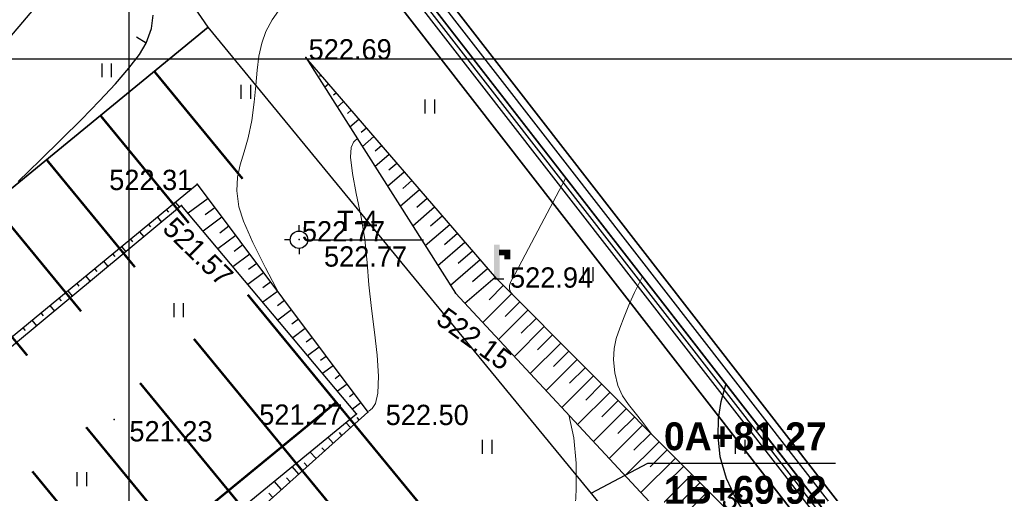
# Model space of a CAD drawing. Header units: millimetres. Extents: x 767170 to 66149698, y -983507 to 2493658.
# Tile 144 of 256: x 2454720 to 2497115, y -676377 to -655962. Entities that reach past the tile are written whole.
import ezdxf

# ---------------------------------------------------------------- set-up
doc = ezdxf.new("R2010")
doc.units = ezdxf.units.MM
doc.linetypes.add('Контура низ откосов  Штриховая 0.1-0.5 - - - - - - -', pattern=[0.6, 0.1, -0.5])
for name, color, linetype in [('(001) Сетка', 92, 'Continuous'), ('(003) Пункты', 7, 'Continuous'), ('(004) Точки рельефа', 7, 'Continuous'), ('(004a) Точки рельефа (отк.)', 7, 'Continuous'), ('(022) Возд. Линии', 7, 'Continuous'), ('(028) Гидротехн.', 7, 'Continuous'), ('(031) Горизонтали', 42, 'Continuous'), ('(035) Откосы', 7, 'Continuous'), ('(036) Растительность', 7, 'Continuous'), ('(040) Ограда', 7, 'Continuous'), ('A_STROYSETKA', 5, 'Continuous'), ('G_KOORD', 7, 'Continuous'), ('GLUXOY OG', 7, 'Continuous')]:
    doc.layers.add(name, color=color, linetype=linetype)
doc.layers.add('(032) Горизонтали утолщенные', color=32, linetype='Continuous', lineweight=30)
doc.layers.add('(042) Бергштрих', color=32, linetype='Continuous', lineweight=30)
doc.styles.add('D-431', font='txt')
doc.styles.add('FAYZXON', font='GOTHICB.TTF')
doc.styles.add('S', font='txtwr', dxfattribs={"oblique": 15})
doc.styles.get("Standard").update_dxf_attribs({"font": 'isocpeui.ttf'})
doc.linetypes.add('ОГРАДА_БЕТ', pattern='A,4,["|",Standard,S=0.8,R=0,X=0,Y=-0.8],4', length=8)
doc.linetypes.add('ОГРАДА_ГЛИН', pattern='A,4,["|",Standard,S=0.8,R=0,X=0,Y=-0.8],0.5,["|",Standard,S=0.8,R=0,X=0,Y=-0.8],3.5', length=8)
doc.linetypes.add('ОТКОСЫ_НЕУКР1', pattern='A,0.5,["|",Standard,S=-1.2,R=0,X=0,Y=1.2],1,["|",Standard,S=-0.5,R=0,X=0,Y=0.5],0.5', length=2)

# ---------------------------------------------------------------- blocks, each defined once
blk = doc.blocks.new('I04010')
for p, q in [((-0.412273, 0.007146), (-0.412273, 1.207146)), ((0.387727, 1.207146), (0.387727, 0.007146))]:
    blk.add_line(p, q)
blk = doc.blocks.new('Setka')
at = {"layer": '(001) Сетка'}
for p, q in [((0, 1.5), (0, -1.5)), ((-1.5, 0), (1.5, 0))]:
    blk.add_line(p, q, dxfattribs=at)
blk = doc.blocks.new('I03040-flat-3-flat-1')
at = {"layer": '(028) Гидротехн.'}
blk.add_line((0, 0), (0.4, 0), dxfattribs=at)
for points in [[(-0.025, -0.005), (0.225, -0.005), (-0.025, 1.475), (0.225, 1.475)], [(0.2, 1.26), (0.2, 1.01), (0.68, 1.26), (0.43, 1.01)], [(0.68, 1.26), (0.43, 1.01), (0.68, 0.845), (0.43, 0.845)]]:
    blk.add_trace(points, dxfattribs=at)
at = {"color": 4, "style": 'S', "oblique": 15}
blk.add_attdef('Z', (0.982, -0.055), '', height=1, dxfattribs=at)
blk = doc.blocks.new('I00050-flat-3-flat-1')
at = {"layer": '(003) Пункты'}
for p, q in [((0, 0.367), (0, 0.617)), ((0, -0.015), (0, 0.015)), ((-0.375, -0.008), (-0.625, -0.008)), ((0, -0.383), (0, -0.633)), ((0.375, -0.008), (0.625, -0.008))]:
    blk.add_line(p, q, dxfattribs=at)
blk.add_circle((0, -0.008), 0.375, dxfattribs=at)
at = {"layer": '(003) Пункты', "style": 'S', "oblique": 15}
blk.add_attdef('N', (-1.898, -0.339), '', height=1, dxfattribs=at)
at = {"color": 4, "style": 'S', "oblique": 15}
for tag, p in [('C', (0.724, 0.085)), ('Z', (0.789, -1.11))]:
    blk.add_attdef(tag, p, '', height=1, dxfattribs=at)
blk = doc.blocks.new('Topo Xos')
at = {"layer": '(003) Пункты', "ltscale": 600, "transparency": 16777216}
blk.add_line((14.617, -93.834), (19.353, -93.834), dxfattribs=at)
at = {"layer": '(004) Точки рельефа', "color": 7, "linetype": 'ByBlock', "lineweight": -2, "transparency": 16777216}
for p in [(14.281, -85.984), (9.612, -91.438), (8.935, -92.358), (13.992, -93.827), (22.507, -95.526), (16.957, -101.264), (6.031, -101.583), (16.463, -101.337)]:
    blk.add_point(p, dxfattribs=at)
at = {"layer": '(004) Точки рельефа', "color": 7, "linetype": 'ByBlock', "transparency": 16777216}
blk.add_point((20.727, -96.133), dxfattribs=at)
at = {"layer": '(031) Горизонтали', "color": 42, "linetype": 'Continuous', "lineweight": 0, "ltscale": 600, "transparency": 16777216}
for points in [[(13.143, -96.161), (12.548, -95.05), (12.003, -93.947), (11.606, -93.04), (11.4, -92.413), (11.313, -91.72), (11.347, -91.135), (11.465, -90.599), (11.63, -90.052), (11.807, -89.438), (11.959, -88.696), (12.062, -87.906), (12.132, -87.184), (12.193, -86.523), (12.269, -85.918), (12.385, -85.366), (12.563, -84.861), (12.83, -84.355), (13.113, -83.962)], [(16.509, -89.492), (16.509, -89.492), (16.442, -89.526), (16.335, -89.626), (16.238, -89.852), (16.207, -90.279), (16.291, -90.984), (16.459, -91.837), (16.658, -92.793), (16.833, -93.806), (16.931, -94.833), (17.001, -95.778), (17.117, -96.794), (17.246, -97.825), (17.355, -98.815), (17.413, -99.708), (17.385, -100.446), (17.281, -100.888), (17.143, -101.114), (17.019, -101.208), (16.947, -101.237), (16.938, -101.238)], [(23.221, -96.242), (23.221, -96.242), (23.115, -96.105), (23.052, -95.959), (23.059, -95.8), (23.119, -95.639), (23.281, -95.326), (23.726, -94.481), (24.417, -93.173), (25.317, -91.472), (25.48, -91.165)], [(29.167, -102.212), (29.167, -102.212), (28.802, -101.709), (28.468, -101.3), (28.173, -100.934), (27.923, -100.559), (27.726, -100.123), (27.59, -99.574), (27.532, -99.008), (27.558, -98.527), (27.654, -98.087), (27.805, -97.645), (27.998, -97.16), (28.219, -96.587), (28.439, -96.103), (28.779, -95.419)], [(25.867, -105.765), (25.93, -104.61), (25.921, -103.46), (25.82, -102.366), (25.605, -101.38)]]:
    blk.add_lwpolyline(points, dxfattribs=at)
at = {"layer": '(032) Горизонтали утолщенные', "color": 32, "linetype": 'Continuous', "lineweight": 30, "ltscale": 600, "transparency": 16777216}
for points in [[(1.898, -91.322), (2.852, -90.398), (3.767, -89.505), (4.624, -88.653), (5.406, -87.852), (6.094, -87.112), (6.671, -86.443), (7.118, -85.854), (7.418, -85.356), (7.645, -84.725), (7.716, -84.157)], [(34.775, -107.908), (34.781, -107.854), (34.823, -107.815), (34.865, -107.766), (34.733, -107.622), (34.387, -107.233), (33.903, -106.643), (33.358, -105.899), (32.83, -105.045), (32.394, -104.127), (32.128, -103.189), (32.034, -102.316), (32.053, -101.535), (32.17, -100.802), (32.37, -100.077), (32.377, -100.058)]]:
    blk.add_lwpolyline(points, dxfattribs=at)
at = {"layer": '(035) Откосы', "ltscale": 600, "transparency": 16777216}
for p, q in [((14.552, -86.41), (14.608, -86.362)), ((14.879, -86.789), (14.934, -86.741)), ((15.094, -87.263), (15.261, -87.12)), ((15.476, -87.594), (15.587, -87.498)), ((15.636, -88.116), (15.913, -87.877)), ((16.073, -88.399), (16.24, -88.256)), ((16.178, -88.969), (16.566, -88.634)), ((16.671, -89.204), (16.893, -89.013)), ((16.719, -89.822), (17.219, -89.391)), ((17.268, -90.009), (17.546, -89.77)), ((17.261, -90.675), (17.872, -90.149)), ((17.865, -90.815), (18.198, -90.527)), ((17.803, -91.528), (18.525, -90.906)), ((18.463, -91.62), (18.851, -91.285)), ((18.345, -92.381), (19.178, -91.663)), ((8.664, -92.219), (8.842, -92.435)), ((10.074, -92.055), (9.218, -92.694)), ((18.887, -93.234), (19.83, -92.421)), ((19.06, -92.425), (19.504, -92.042)), ((8.278, -92.537), (8.368, -92.646)), ((10.373, -92.455), (9.956, -92.767)), ((19.657, -93.23), (20.157, -92.799)), ((7.507, -93.173), (7.598, -93.284)), ((7.892, -92.855), (8.073, -93.075)), ((10.672, -92.855), (9.861, -93.462)), ((10.971, -93.256), (10.577, -93.551)), ((19.428, -94.087), (20.483, -93.178)), ((7.121, -93.491), (7.304, -93.714)), ((11.271, -93.656), (10.504, -94.229)), ((20.254, -94.035), (20.81, -93.557)), ((6.735, -93.809), (6.828, -93.921)), ((11.57, -94.057), (11.198, -94.335)), ((19.97, -94.94), (21.136, -93.935)), ((5.964, -94.445), (6.058, -94.559)), ((6.35, -94.127), (6.536, -94.353)), ((11.869, -94.457), (11.148, -94.996)), ((20.852, -94.84), (21.463, -94.314)), ((5.578, -94.763), (5.767, -94.992)), ((12.169, -94.857), (11.819, -95.119)), ((20.512, -95.793), (21.789, -94.692)), ((5.192, -95.081), (5.287, -95.197)), ((12.468, -95.258), (11.791, -95.764)), ((21.456, -95.639), (22.115, -95.071)), ((4.421, -95.717), (4.517, -95.834)), ((4.807, -95.399), (4.998, -95.632)), ((12.767, -95.658), (12.44, -95.903)), ((21.138, -96.574), (22.442, -95.45)), ((22.176, -96.42), (22.789, -95.809)), ((4.035, -96.035), (4.23, -96.271)), ((13.066, -96.059), (12.434, -96.531)), ((21.903, -97.397), (23.142, -96.163)), ((3.649, -96.353), (3.747, -96.472)), ((13.366, -96.459), (13.061, -96.687)), ((22.869, -97.14), (23.495, -96.517)), ((2.878, -96.989), (2.977, -97.109)), ((3.264, -96.671), (3.461, -96.91)), ((13.665, -96.859), (13.078, -97.298)), ((22.584, -98.13), (23.848, -96.871)), ((2.492, -97.307), (2.692, -97.549)), ((13.964, -97.26), (13.682, -97.471)), ((23.563, -97.861), (24.201, -97.226)), ((2.107, -97.625), (2.207, -97.747)), ((14.264, -97.66), (13.721, -98.066)), ((23.265, -98.863), (24.553, -97.58)), ((14.563, -98.061), (14.303, -98.255)), ((23.946, -99.596), (25.259, -98.288)), ((24.256, -98.582), (24.906, -97.934)), ((14.862, -98.461), (14.364, -98.833)), ((24.949, -99.302), (25.612, -98.642)), ((15.162, -98.861), (14.924, -99.039)), ((24.628, -100.328), (25.965, -98.997)), ((15.461, -99.262), (15.008, -99.6)), ((25.643, -100.023), (26.317, -99.351)), ((15.76, -99.662), (15.545, -99.823)), ((25.309, -101.061), (26.67, -99.705)), ((16.059, -100.062), (15.651, -100.368)), ((16.359, -100.463), (16.166, -100.607)), ((25.99, -101.794), (27.376, -100.413)), ((26.336, -100.743), (27.023, -100.059)), ((16.658, -100.863), (16.294, -101.135)), ((27.03, -101.464), (27.729, -100.768)), ((26.671, -102.527), (28.081, -101.122)), ((16.213, -101.932), (16.012, -101.707)), ((16.585, -101.598), (16.492, -101.494)), ((27.723, -102.184), (28.434, -101.476)), ((15.841, -102.266), (15.733, -102.145)), ((27.352, -103.259), (28.787, -101.83)), ((15.469, -102.6), (15.238, -102.342)), ((28.033, -103.992), (29.493, -102.539)), ((28.416, -102.905), (29.14, -102.184)), ((14.726, -103.267), (14.465, -102.977)), ((15.097, -102.933), (14.975, -102.797)), ((29.11, -103.626), (29.845, -102.893)), ((28.715, -104.725), (30.198, -103.247)), ((13.982, -103.935), (13.691, -103.612)), ((14.354, -103.601), (14.216, -103.448)), ((29.803, -104.346), (30.551, -103.601)), ((13.238, -104.603), (12.918, -104.247)), ((13.61, -104.269), (13.457, -104.099)), ((29.396, -105.458), (30.904, -103.955)), ((30.077, -106.19), (31.609, -104.664)), ((30.496, -105.067), (31.257, -104.31)), ((12.866, -104.937), (12.698, -104.751))]:
    blk.add_line(p, q, dxfattribs=at)
at = {"layer": '(035) Откосы', "linetype": 'ОТКОСЫ_НЕУКР1', "ltscale": 600, "transparency": 16777216}
blk.add_lwpolyline([(-23.98, -113.153), (-17.942, -106.412), (-11.657, -101.521), (-5.003, -92.834), (5.597, -80.311), (14.524, -72.795), (21.982, -66.337)], dxfattribs=at)
at = {"layer": '(035) Откосы', "linetype": 'Контура низ откосов  Штриховая 0.1-0.5 - - - - - - -', "ltscale": 600, "transparency": 16777216}
blk.add_lwpolyline([(14.281, -85.984), (20.727, -96.133), (32.163, -108.435), (36.083, -115.573), (35.908, -115.901), (35.074, -116.729), (19.635, -127.666), (6.134, -137.179), (-1.835, -146.353), (-12.255, -157.943)], dxfattribs=at)
at = {"layer": '(035) Откосы', "ltscale": 600, "transparency": 16777216}
for points in [[(-9.862, -160.886), (2.903, -149.919), (7.746, -142.538), (25.311, -130.903), (40.01, -117.334), (40.328, -116.97), (40.386, -116.493), (34.649, -107.716), (22.507, -95.526), (14.281, -85.984)], [(16.957, -101.264), (-2.114, -118.387), (-10.642, -108.134), (9.612, -91.438), (16.957, -101.264)], [(16.463, -101.337), (8.935, -92.358), (-9.116, -107.369), (-1.1, -115.755), (16.463, -101.337)]]:
    blk.add_lwpolyline(points, dxfattribs=at)
at = {"layer": '(040) Ограда', "linetype": 'ОГРАДА_БЕТ', "ltscale": 600, "transparency": 16777216, "flags": 128}
blk.add_lwpolyline([(39.134, -108.771), (13.815, -76.126), (34.668, -57.395), (34.936, -57.692), (35.233, -57.425)], dxfattribs=at)
at = {"layer": '(040) Ограда', "ltscale": 600, "transparency": 16777216, "flags": 128}
blk.add_lwpolyline([(39.45, -108.525), (14.359, -76.175), (34.638, -57.96), (34.905, -58.257), (35.5, -57.722)], dxfattribs=at)
at = {"layer": '(042) Бергштрих', "color": 32, "linetype": 'Continuous', "lineweight": 30, "ltscale": 600, "transparency": 16777216}
blk.add_line((7.418, -85.356), (6.989, -85.098), dxfattribs=at)
at = {"layer": '(001) Сетка', "transparency": 16777216}
blk.add_blockref('Setka', (6.659, -86.032), dxfattribs=at)
at = {"layer": '(022) Возд. Линии', "transparency": 16777216}
for name, p in [('I00050-flat-3-flat-1', (13.992, -93.827)), ('I03040-flat-3-flat-1', (22.407, -95.521))]:
    blk.add_blockref(name, p, dxfattribs=at)
at = {"layer": '(036) Растительность', "linetype": 'Continuous', "transparency": 16777216, "xscale": 0.5, "yscale": 0.5, "zscale": 0.5}
for p in [(5.716, -86.836), (11.714, -87.761), (19.632, -88.398), (26.447, -95.621), (8.817, -97.173), (22.096, -103.064), (32.998, -103.064), (4.644, -104.454)]:
    blk.add_blockref('I04010', p, dxfattribs=at)
at = {"layer": '(003) Пункты', "transparency": 16777216, "style": 'D-431'}
for s, p in [('T-4', (15.633, -93.458)), ('522.77', (15.068, -94.993))]:
    blk.add_text(s, height=0.875, dxfattribs=at).set_placement(p)
at = {"layer": '(004) Точки рельефа', "linetype": 'ByBlock', "transparency": 16777216, "char_height": 0.875, "attachment_point": 4, "style": 'D-431'}
for s, insert in [('522.69', (14.406, -85.634)), ('522.31', (5.82, -91.262)), ('522.94', (23.077, -95.469)), ('521.27', (12.279, -101.378)), ('522.50', (17.724, -101.391)), ('521.23', (6.69, -102.095))]:
    blk.add_mtext(s, dxfattribs=dict(at, insert=insert))
for s, insert, rotation in [('521.57', (8.364, -93.103), 315.7473), ('522.15', (20.09, -97.054), 324.0208), ('523.96', (32.397, -104.861), 320.1704)]:
    blk.add_mtext(s, dxfattribs=dict(at, insert=insert, rotation=rotation))
at = {"layer": '(004a) Точки рельефа (отк.)', "linetype": 'ByBlock', "transparency": 16777216, "insert": (14.117, -93.477), "char_height": 0.875, "attachment_point": 4, "style": 'D-431'}
blk.add_mtext('522.77', dxfattribs=at)
blk = doc.blocks.new('*U1479')
at = {"color": 7, "true_color": 0xffffff, "const_width": 100}
blk.add_lwpolyline([(-3000, 0), (3000, 0)], dxfattribs=at)
blk = doc.blocks.new('*U1480')
at = {"color": 0, "linetype": 'ByBlock', "lineweight": -2, "transparency": 16777216}
for p in [(0, 33000), (0, 30000), (0, 27000), (0, 24000), (0, 21000), (0, 18000), (0, 15000), (0, 12000), (0, 9000), (0, 6000), (0, 3000), (0, 0)]:
    blk.add_blockref('*U1479', p, dxfattribs=at)
blk = doc.blocks.new('*U1481')
at = {"color": 7, "true_color": 0xffffff, "const_width": 100}
blk.add_lwpolyline([(-3000, 0), (3000, 0)], dxfattribs=at)
blk = doc.blocks.new('*U1482')
at = {"color": 0, "linetype": 'ByBlock', "lineweight": -2, "transparency": 16777216}
for p in [(0, 30000), (0, 27000), (0, 24000), (0, 21000), (0, 18000), (0, 15000), (0, 12000), (0, 9000), (0, 6000), (0, 3000), (0, 0)]:
    blk.add_blockref('*U1481', p, dxfattribs=at)
blk = doc.blocks.new('*U1483')
at = {"color": 7, "true_color": 0xffffff, "const_width": 100}
blk.add_lwpolyline([(-3000, 0), (3000, 0)], dxfattribs=at)
blk = doc.blocks.new('*U1484')
at = {"color": 0, "linetype": 'ByBlock', "lineweight": -2, "transparency": 16777216}
for p in [(0, 30000), (0, 27000), (0, 24000), (0, 21000), (0, 18000), (0, 15000), (0, 12000), (0, 9000), (0, 6000), (0, 3000), (0, 0)]:
    blk.add_blockref('*U1483', p, dxfattribs=at)
blk = doc.blocks.new('KOORDINIR')
at = {"color": 0}
for tag, p in [('Y', (0, 1.2)), ('X', (0, -3.8))]:
    blk.add_attdef(tag, p, '', height=2.6, dxfattribs=at)
blk = doc.blocks.new('A$Cccaa34c6')
at = {"layer": 'A_STROYSETKA', "linetype": 'Continuous'}
for p, q in [((150000, 250000), (150000, -7850.6)), ((-7707.2, 100000), (250000, 100000))]:
    blk.add_line(p, q, dxfattribs=at)

msp = doc.modelspace()

# ---------------------------------------------------------------- block references
at = {"xscale": 1000, "yscale": 1000, "zscale": 1000}
msp.add_blockref('Topo Xos', (2452754.32, -571613.28), dxfattribs=at)

# ---------------------------------------------------------------- next in the draw order: linework, layer by layer
for points in [[(2441355.79, -736834.3), (2438963.79, -738920.39), (2400395.29, -685926.13), (2323754.93, -569428.84), (2454734.55, -489851.54), (2517832.14, -602286.69), (2486575.58, -622966.39), (2486415.24, -626464), (2488363.36, -629103.83), (2467521.85, -647824.51), (2498510.59, -687779.78), (2450636.95, -728888.93), (2451483.64, -729874.71), (2446654.19, -734022.69)], [(2496040.54, -687532.07), (2465073.23, -647604.42), (2485944.29, -628857.21), (2484587.9, -627019.22), (2484819.37, -621970.03), (2515443.67, -601708.63), (2462108.51, -506669.4)], [(2465073.23, -647604.42), (2496040.54, -687532.07), (2449464.21, -727523.52), (2446596.96, -724185.21), (2442226.53, -727938.95), (2445243.68, -732084.6), (2446354.22, -731116.09), (2443813.41, -728157.85), (2446468.51, -725877.4), (2449009.86, -728836.26), (2497001.83, -687629.31), (2466025.47, -647690.01)], [(2466569.61, -647738.92), (2497549.33, -687682.55), (2449270.46, -729139.67), (2449791.45, -729746.26), (2447136.35, -732026.71), (2446614.85, -731419.53), (2445479.97, -732409.28), (2446654.19, -734022.69), (2451483.64, -729874.71), (2450636.95, -728888.93), (2498510.59, -687779.78), (2467521.85, -647824.51)]]:
    msp.add_lwpolyline(points)
at = {"lineweight": 30}
msp.add_lwpolyline([(2393442.22, -637053.35), (2399077.92, -656797.86), (2419513.28, -706926.67), (2444768.7, -741628.36, -0.376197), (2444411.26, -745566.86), (2453179.68, -737222.06, -0.45328456), (2448685.85, -736814.25), (2434281.57, -717022.34, -0.39720505), (2434803.24, -712938.6), (2476239.69, -678917.3), (2477505.41, -680459.07), (2480602.62, -677923.17), (2462828.51, -656279.77), (2432689.19, -681030.96), (2434593.13, -683349.37, -0.41421356), (2434178.66, -687571.71), (2425280.07, -694879.46, -0.5052191), (2420598.1, -693693.53), (2404648.57, -654568.66, -0.16168228)], format="xyb", dxfattribs=at)
for points in [[(2465073.23, -647604.42), (2496040.54, -687532.07)], [(2496040.54, -687532.07), (2465073.23, -647604.42)], [(2497001.83, -687629.31), (2466025.47, -647690.01)], [(2466569.61, -647738.92), (2497549.33, -687682.55)], [(2498510.59, -687779.78), (2467521.85, -647824.51)], [(2462828.51, -656279.77), (2432689.19, -681030.96)], [(2432689.19, -681030.96), (2462828.51, -656279.77)]]:
    msp.add_lwpolyline(points, dxfattribs=at)
at = {"color": 7, "true_color": 0xffffff, "const_width": 100}
msp.add_lwpolyline([(2442843.52, -693395.81), (2468346.03, -672452.5)], dxfattribs=at)
at = {"layer": 'G_KOORD', "color": 5, "linetype": 'Continuous'}
for points in [[(2462828.51, -656279.77), (2457803.91, -648961.6), (2449727.24, -648961.6)], [(2479333.19, -676377.39), (2481768.97, -675073.25), (2489845.64, -675073.25)]]:
    msp.add_lwpolyline(points, dxfattribs=at)
at = {"layer": 'GLUXOY OG', "color": 186, "linetype": 'ОГРАДА_ГЛИН', "lineweight": 30, "ltscale": 400}
for points in [[(2439079.89, -737890.33), (2400971, -685527.59), (2324738.53, -569650.32), (2454478.73, -490826.03), (2516903.29, -602061.89), (2485892.61, -622578.92), (2485704.61, -626679.92), (2487422.61, -629007.92), (2466569.61, -647738.92), (2497549.33, -687682.55)], [(2497001.83, -687629.31), (2466025.47, -647690.01), (2486885.04, -628953.11), (2485298.53, -626803.3), (2485502.34, -622357.51), (2516372.52, -601933.43), (2454332.55, -491382.88), (2325300.58, -569776.88), (2401299.98, -685299.86), (2439146.23, -737301.72)]]:
    msp.add_lwpolyline(points, dxfattribs=at)
at = {"layer": 'GLUXOY OG', "color": 186, "lineweight": 30, "ltscale": 400}
msp.add_lwpolyline([(2497275.58, -687655.93), (2466297.54, -647714.47), (2487153.82, -628980.52), (2485501.57, -626741.61), (2485697.48, -622468.21), (2516637.9, -601997.66), (2454405.64, -491104.45), (2325019.56, -569713.6), (2401135.49, -685413.73), (2439113.06, -737596.03)], dxfattribs=at)

# ---------------------------------------------------------------- next in the draw order: block references
msp.add_blockref('A$Cccaa34c6', (2309413.61, -757644.92))
at = {"rotation": 309.3937167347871}
for name, p in [('*U1480', (2436911.54, -681445.43)), ('*U1482', (2443258, -689173.46)), ('*U1484', (2447065.87, -693810.28))]:
    msp.add_blockref(name, p, dxfattribs=at)
at = {"layer": 'G_KOORD', "color": 5}
ref = msp.add_blockref('KOORDINIR', (2482461.28, -675073.25), dxfattribs=dict(at, xscale=461.5384615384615, yscale=461.5384615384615, zscale=461.5384615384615))
ref.add_attrib('Y', '0А+81.27', (2482461.28, -674519.4), dxfattribs={"layer": '0', "color": 0, "height": 1200, "style": 'FAYZXON'})
ref.add_attrib('X', '1Б+69.92', (2482461.28, -676827.09), dxfattribs={"layer": '0', "color": 0, "height": 1200, "style": 'FAYZXON'})

doc.saveas('drawing.dxf')
